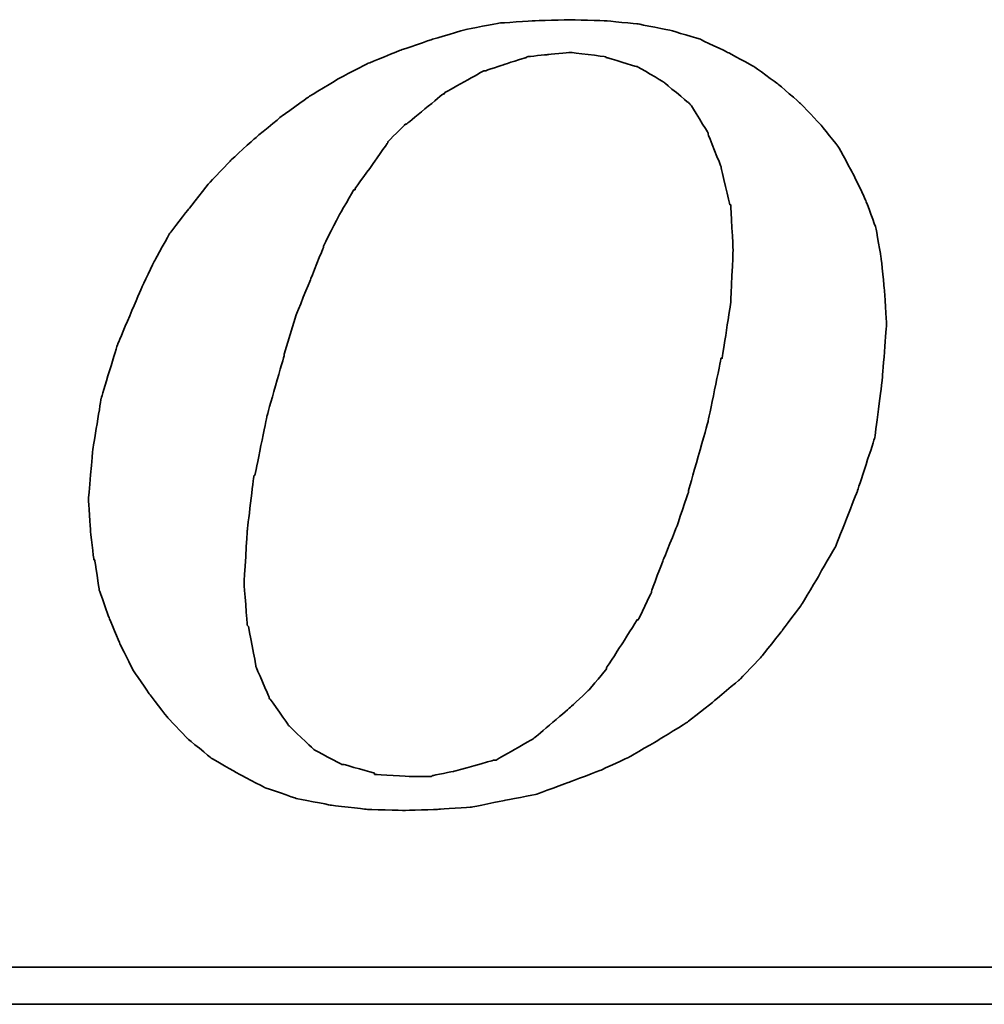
# Model space of a CAD drawing. Header units: millimetres. Extents: x 716 to 1311, y 158 to 389.
# Tile 36 of 56: x 1136 to 1147, y 216 to 227. Entities that reach past the tile are written whole.
import ezdxf

# ---------------------------------------------------------------- set-up
doc = ezdxf.new("R2010")
doc.units = ezdxf.units.MM
doc.header["$LTSCALE"] = 10
doc.layers.add('DIM', color=4, linetype='Continuous')
doc.layers.add('layer 1', color=7, linetype='Continuous')

# ---------------------------------------------------------------- blocks, each defined once
blk = doc.blocks.new('TBI MOTION logo(完整正式版)')
at = {"layer": 'layer 1', "color": 22, "lineweight": 35}
for points, knots in [([(-11.34375, -6.98375), (-11.34375, -6.98375), (-10.91375, -7.43875), (-10.91375, -7.43875), (-10.91375, -7.43875), (-10.91375, -7.43875), (-10.38625, -7.87125), (-10.38625, -7.87125), (-10.38625, -7.87125), (-10.38625, -7.87125), (-9.81125, -8.20375), (-9.81125, -8.20375), (-9.81125, -8.20375), (-9.81125, -8.20375), (-9.21125, -8.51875), (-9.21125, -8.51875), (-9.21125, -8.51875), (-9.21125, -8.51875), (-8.51625, -8.75875), (-8.51625, -8.75875), (-8.51625, -8.75875), (-8.51625, -8.75875), (-7.77125, -8.90375), (-7.77125, -8.90375), (-7.77125, -8.90375), (-7.77125, -8.90375), (-6.97875, -8.99875), (-6.97875, -8.99875), (-6.97875, -8.99875), (-6.97875, -8.99875), (-6.14125, -9.02375), (-6.14125, -9.02375), (-6.14125, -9.02375), (-6.14125, -9.02375), (-5.37125, -8.99875), (-5.37125, -8.99875), (-5.37125, -8.99875), (-5.37125, -8.99875), (-4.65375, -8.94875), (-4.65375, -8.94875), (-4.65375, -8.94875), (-4.65375, -8.94875), (-3.93375, -8.80625), (-3.93375, -8.80625), (-3.93375, -8.80625), (-3.93375, -8.80625), (-3.21375, -8.66375), (-3.21375, -8.66375), (-3.21375, -8.66375), (-3.21375, -8.66375), (-2.49375, -8.39875), (-2.49375, -8.39875), (-2.49375, -8.39875), (-2.49375, -8.39875), (-1.79875, -8.13375), (-1.79875, -8.13375), (-1.79875, -8.13375), (-1.79875, -8.13375), (-1.17375, -7.84375), (-1.17375, -7.84375), (-1.17375, -7.84375), (-1.17375, -7.84375), (-0.52375, -7.46375), (-0.52375, -7.46375), (-0.52375, -7.46375), (-0.52375, -7.46375), (0.10124, -7.07875), (0.10124, -7.07875), (0.10124, -7.07875), (0.10124, -7.07875), (0.67625, -6.62375), (0.67625, -6.62375), (0.67625, -6.62375), (0.67625, -6.62375), (1.24874, -6.14375), (1.24874, -6.14375), (1.24874, -6.14375), (1.24874, -6.14375), (1.72874, -5.64125), (1.72874, -5.64125), (1.72874, -5.64125), (1.72874, -5.64125), (2.18624, -5.06375), (2.18624, -5.06375), (2.18624, -5.06375), (2.18624, -5.06375), (2.61625, -4.48874), (2.61625, -4.48874), (2.61625, -4.48874), (2.61625, -4.48874), (3.00125, -3.83874), (3.00125, -3.83874), (3.00125, -3.83874), (3.00125, -3.83874), (3.36124, -3.21374), (3.36124, -3.21374), (3.36124, -3.21374), (3.36124, -3.21374), (3.84374, -1.99125), (3.84374, -1.99125), (3.84374, -1.99125), (3.84374, -1.99125), (4.22625, -0.81875), (4.22625, -0.81875), (4.22625, -0.81875), (4.22625, -0.81875), (4.39125, 0.45624), (4.39125, 0.45624), (4.39125, 0.45624), (4.39125, 0.45624), (4.48874, 1.70124), (4.48874, 1.70124), (4.48874, 1.70124), (4.48874, 1.70124), (4.43874, 2.44625), (4.43874, 2.44625), (4.43874, 2.44625), (4.43874, 2.44625), (4.36874, 3.14125), (4.36874, 3.14125), (4.36874, 3.14125), (4.36874, 3.14125), (4.25125, 3.81125), (4.25125, 3.81125), (4.25125, 3.81125), (4.25125, 3.81125), (4.03124, 4.41125), (4.03124, 4.41125), (4.03124, 4.41125), (4.03124, 4.41125), (3.74374, 5.01125), (3.74374, 5.01125), (3.74374, 5.01125), (3.74374, 5.01125), (3.43124, 5.58875), (3.43124, 5.58875), (3.43124, 5.58875), (3.43124, 5.58875), (3.02625, 6.09125), (3.02625, 6.09125), (3.02625, 6.09125), (3.02625, 6.09125), (2.59374, 6.54875), (2.59374, 6.54875), (2.59374, 6.54875), (2.59374, 6.54875), (2.09124, 6.98125), (2.09124, 6.98125), (2.09124, 6.98125), (2.09124, 6.98125), (1.56124, 7.36625), (1.56124, 7.36625), (1.56124, 7.36625), (1.56124, 7.36625), (0.98624, 7.67625), (0.98624, 7.67625), (0.98624, 7.67625), (0.98624, 7.67625), (0.38624, 7.96375), (0.38624, 7.96375), (0.38624, 7.96375), (0.38624, 7.96375), (-0.25875, 8.15625), (-0.25875, 8.15625), (-0.25875, 8.15625), (-0.25875, 8.15625), (-0.98125, 8.30125), (-0.98125, 8.30125), (-0.98125, 8.30125), (-0.98125, 8.30125), (-1.70124, 8.37125), (-1.70124, 8.37125), (-1.70124, 8.37125), (-1.70124, 8.37125), (-2.49375, 8.39624), (-2.49375, 8.39624), (-2.49375, 8.39624), (-2.49375, 8.39624), (-3.28625, 8.37125), (-3.28625, 8.37125), (-3.28625, 8.37125), (-3.28625, 8.37125), (-4.05125, 8.32125), (-4.05125, 8.32125), (-4.05125, 8.32125), (-4.05125, 8.32125), (-4.77375, 8.18125), (-4.77375, 8.18125), (-4.77375, 8.18125), (-4.77375, 8.18125), (-5.51625, 7.96375), (-5.51625, 7.96375), (-5.51625, 7.96375), (-5.51625, 7.96375), (-6.21125, 7.72625), (-6.21125, 7.72625), (-6.21125, 7.72625), (-6.21125, 7.72625), (-6.92875, 7.43625), (-6.92875, 7.43625), (-6.92875, 7.43625), (-6.92875, 7.43625), (-7.57875, 7.10125), (-7.57875, 7.10125), (-7.57875, 7.10125), (-7.57875, 7.10125), (-8.24875, 6.69125), (-8.24875, 6.69125), (-8.24875, 6.69125), (-8.24875, 6.69125), (-8.84875, 6.26125), (-8.84875, 6.26125), (-8.84875, 6.26125), (-8.84875, 6.26125), (-9.42625, 5.78125), (-9.42625, 5.78125), (-9.42625, 5.78125), (-9.42625, 5.78125), (-9.95375, 5.30125), (-9.95375, 5.30125), (-9.95375, 5.30125), (-9.95375, 5.30125), (-10.43375, 4.79624), (-10.43375, 4.79624), (-10.43375, 4.79624), (-10.43375, 4.79624), (-10.88875, 4.22125), (-10.88875, 4.22125), (-10.88875, 4.22125), (-10.88875, 4.22125), (-11.29875, 3.69375), (-11.29875, 3.69375), (-11.29875, 3.69375), (-11.29875, 3.69375), (-11.63375, 3.09125), (-11.63375, 3.09125), (-11.63375, 3.09125), (-11.63375, 3.09125), (-11.91875, 2.49625), (-11.91875, 2.49625), (-11.91875, 2.49625), (-11.91875, 2.49625), (-12.44875, 1.24625), (-12.44875, 1.24625), (-12.44875, 1.24625), (-12.44875, 1.24625), (-12.80875, 0.06874), (-12.80875, 0.06874), (-12.80875, 0.06874), (-12.80875, 0.06874), (-12.99875, -1.07875), (-12.99875, -1.07875), (-12.99875, -1.07875), (-12.99875, -1.07875), (-13.09375, -2.18375), (-13.09375, -2.18375), (-13.09375, -2.18375), (-13.09375, -2.18375), (-13.04875, -2.85375), (-13.04875, -2.85375), (-13.04875, -2.85375), (-13.04875, -2.85375), (-12.97375, -3.50375), (-12.97375, -3.50375), (-12.97375, -3.50375), (-12.97375, -3.50375), (-12.95375, -3.50375), (-12.95375, -3.50375), (-12.95375, -3.50375), (-12.95375, -3.50375), (-12.85375, -4.17375), (-12.85375, -4.17375), (-12.85375, -4.17375), (-12.85375, -4.17375), (-12.63875, -4.77624), (-12.63875, -4.77624), (-12.63875, -4.77624), (-12.63875, -4.77624), (-12.39875, -5.35125), (-12.39875, -5.35125), (-12.39875, -5.35125), (-12.39875, -5.35125), (-12.11375, -5.92875), (-12.11375, -5.92875), (-12.11375, -5.92875), (-12.11375, -5.92875), (-11.75375, -6.45375), (-11.75375, -6.45375), (-11.75375, -6.45375), (-11.75375, -6.45375), (-11.34375, -6.98375), (-11.34375, -6.98375)], [0, 0, 0, 0, 0.01369863, 0.01369863, 0.01369863, 0.01369864, 0.02739726, 0.02739726, 0.02739726, 0.02739727, 0.04109589, 0.04109589, 0.04109589, 0.0410959, 0.05479452, 0.05479452, 0.05479452, 0.05479453, 0.06849315, 0.06849315, 0.06849315, 0.06849316, 0.08219178, 0.08219178, 0.08219178, 0.08219179, 0.09589041, 0.09589041, 0.09589041, 0.09589042, 0.10958904, 0.10958904, 0.10958904, 0.10958905, 0.12328767, 0.12328767, 0.12328767, 0.12328768, 0.1369863, 0.1369863, 0.1369863, 0.13698631, 0.15068493, 0.15068493, 0.15068493, 0.15068494, 0.16438356, 0.16438356, 0.16438356, 0.16438357, 0.17808219, 0.17808219, 0.17808219, 0.1780822, 0.19178082, 0.19178082, 0.19178082, 0.19178083, 0.20547945, 0.20547945, 0.20547945, 0.20547946, 0.21917808, 0.21917808, 0.21917808, 0.21917809, 0.23287671, 0.23287671, 0.23287671, 0.23287672, 0.24657534, 0.24657534, 0.24657534, 0.24657535, 0.26027397, 0.26027397, 0.26027397, 0.26027398, 0.2739726, 0.2739726, 0.2739726, 0.27397261, 0.28767123, 0.28767123, 0.28767123, 0.28767124, 0.30136986, 0.30136986, 0.30136986, 0.30136987, 0.31506849, 0.31506849, 0.31506849, 0.3150685, 0.32876712, 0.32876712, 0.32876712, 0.32876713, 0.34246575, 0.34246575, 0.34246575, 0.34246576, 0.35616438, 0.35616438, 0.35616438, 0.35616439, 0.36986301, 0.36986301, 0.36986301, 0.36986302, 0.38356164, 0.38356164, 0.38356164, 0.38356165, 0.39726027, 0.39726027, 0.39726027, 0.39726028, 0.4109589, 0.4109589, 0.4109589, 0.41095891, 0.42465753, 0.42465753, 0.42465753, 0.42465754, 0.43835616, 0.43835616, 0.43835616, 0.43835617, 0.45205479, 0.45205479, 0.45205479, 0.4520548, 0.46575342, 0.46575342, 0.46575342, 0.46575343, 0.47945205, 0.47945205, 0.47945205, 0.47945206, 0.49315068, 0.49315068, 0.49315068, 0.49315069, 0.50684932, 0.50684932, 0.50684932, 0.50684933, 0.52054795, 0.52054795, 0.52054795, 0.52054796, 0.53424658, 0.53424658, 0.53424658, 0.53424659, 0.54794521, 0.54794521, 0.54794521, 0.54794522, 0.56164384, 0.56164384, 0.56164384, 0.56164385, 0.57534247, 0.57534247, 0.57534247, 0.57534248, 0.5890411, 0.5890411, 0.5890411, 0.58904111, 0.60273973, 0.60273973, 0.60273973, 0.60273974, 0.61643836, 0.61643836, 0.61643836, 0.61643837, 0.63013699, 0.63013699, 0.63013699, 0.630137, 0.64383562, 0.64383562, 0.64383562, 0.64383563, 0.65753425, 0.65753425, 0.65753425, 0.65753426, 0.67123288, 0.67123288, 0.67123288, 0.67123289, 0.68493151, 0.68493151, 0.68493151, 0.68493152, 0.69863014, 0.69863014, 0.69863014, 0.69863015, 0.71232877, 0.71232877, 0.71232877, 0.71232878, 0.7260274, 0.7260274, 0.7260274, 0.72602741, 0.73972603, 0.73972603, 0.73972603, 0.73972604, 0.75342466, 0.75342466, 0.75342466, 0.75342467, 0.76712329, 0.76712329, 0.76712329, 0.7671233, 0.78082192, 0.78082192, 0.78082192, 0.78082193, 0.79452055, 0.79452055, 0.79452055, 0.79452056, 0.80821918, 0.80821918, 0.80821918, 0.80821919, 0.82191781, 0.82191781, 0.82191781, 0.82191782, 0.83561644, 0.83561644, 0.83561644, 0.83561645, 0.84931507, 0.84931507, 0.84931507, 0.84931508, 0.8630137, 0.8630137, 0.8630137, 0.86301371, 0.87671233, 0.87671233, 0.87671233, 0.87671234, 0.89041096, 0.89041096, 0.89041096, 0.89041097, 0.90410959, 0.90410959, 0.90410959, 0.9041096, 0.91780822, 0.91780822, 0.91780822, 0.91780823, 0.93150685, 0.93150685, 0.93150685, 0.93150686, 0.94520548, 0.94520548, 0.94520548, 0.94520549, 0.95890411, 0.95890411, 0.95890411, 0.95890412, 0.97260274, 0.97260274, 0.97260274, 0.97260275, 0.98630137, 0.98630137, 0.98630137, 0.98630138, 1, 1, 1, 1]), ([(-8.77875, 1.03124), (-8.77875, 1.03124), (-8.51625, 1.89625), (-8.51625, 1.89625), (-8.51625, 1.89625), (-8.51625, 1.89625), (-8.20375, 2.66375), (-8.20375, 2.66375), (-8.20375, 2.66375), (-8.20375, 2.66375), (-7.91625, 3.38125), (-7.91625, 3.38125), (-7.91625, 3.38125), (-7.91625, 3.38125), (-7.91625, 3.40624), (-7.91625, 3.40624), (-7.91625, 3.40624), (-7.91625, 3.40624), (-7.57875, 4.07624), (-7.57875, 4.07624), (-7.57875, 4.07624), (-7.57875, 4.07624), (-7.24375, 4.65125), (-7.24375, 4.65125), (-7.24375, 4.65125), (-7.24375, 4.65125), (-7.21875, 4.65125), (-7.21875, 4.65125), (-7.21875, 4.65125), (-7.21875, 4.65125), (-7.21875, 4.67624), (-7.21875, 4.67624), (-7.21875, 4.67624), (-7.21875, 4.67624), (-6.83625, 5.20375), (-6.83625, 5.20375), (-6.83625, 5.20375), (-6.83625, 5.20375), (-6.49875, 5.68625), (-6.49875, 5.68625), (-6.49875, 5.68625), (-6.49875, 5.68625), (-6.49875, 5.70625), (-6.49875, 5.70625), (-6.49875, 5.70625), (-6.49875, 5.70625), (-6.11625, 6.09125), (-6.11625, 6.09125), (-6.11625, 6.09125), (-6.11625, 6.09125), (-6.09125, 6.09125), (-6.09125, 6.09125), (-6.09125, 6.09125), (-6.09125, 6.09125), (-5.27375, 6.76625), (-5.27375, 6.76625), (-5.27375, 6.76625), (-5.27375, 6.76625), (-5.24875, 6.76625), (-5.24875, 6.76625), (-5.24875, 6.76625), (-5.24875, 6.76625), (-5.24875, 6.78625), (-5.24875, 6.78625), (-5.24875, 6.78625), (-5.24875, 6.78625), (-4.38875, 7.26624), (-4.38875, 7.26624), (-4.38875, 7.26624), (-4.38875, 7.26624), (-4.36125, 7.26624), (-4.36125, 7.26624), (-4.36125, 7.26624), (-4.36125, 7.26624), (-3.93375, 7.41125), (-3.93375, 7.41125), (-3.93375, 7.41125), (-3.93375, 7.41125), (-3.47375, 7.55625), (-3.47375, 7.55625), (-3.47375, 7.55625), (-3.47375, 7.55625), (-3.45375, 7.55625), (-3.45375, 7.55625), (-3.45375, 7.55625), (-3.45375, 7.55625), (-3.42875, 7.58124), (-3.42875, 7.58124), (-3.42875, 7.58124), (-3.42875, 7.58124), (-2.97375, 7.62625), (-2.97375, 7.62625), (-2.97375, 7.62625), (-2.97375, 7.62625), (-2.49375, 7.67625), (-2.49375, 7.67625), (-2.49375, 7.67625), (-2.49375, 7.67625), (-2.46875, 7.67625), (-2.46875, 7.67625), (-2.46875, 7.67625), (-2.46875, 7.67625), (-1.70124, 7.58124), (-1.70124, 7.58124), (-1.70124, 7.58124), (-1.70124, 7.58124), (-1.67875, 7.55625), (-1.67875, 7.55625), (-1.67875, 7.55625), (-1.67875, 7.55625), (-1.65375, 7.55625), (-1.65375, 7.55625), (-1.65375, 7.55625), (-1.65375, 7.55625), (-1.03125, 7.36625), (-1.03125, 7.36625), (-1.03125, 7.36625), (-1.03125, 7.36625), (-1.00625, 7.36625), (-1.00625, 7.36625), (-1.00625, 7.36625), (-1.00625, 7.36625), (-0.43124, 7.02624), (-0.43124, 7.02624), (-0.43124, 7.02624), (-0.43124, 7.02624), (-0.40625, 7.00624), (-0.40625, 7.00624), (-0.40625, 7.00624), (-0.40625, 7.00624), (0.12124, 6.57124), (0.12124, 6.57124), (0.12124, 6.57124), (0.12124, 6.57124), (0.14624, 6.54875), (0.14624, 6.54875), (0.14624, 6.54875), (0.14624, 6.54875), (0.17124, 6.52375), (0.17124, 6.52375), (0.17124, 6.52375), (0.17124, 6.52375), (0.55625, 5.89875), (0.55625, 5.89875), (0.55625, 5.89875), (0.55625, 5.89875), (0.55625, 5.87625), (0.55625, 5.87625), (0.55625, 5.87625), (0.55625, 5.87625), (0.84124, 5.15625), (0.84124, 5.15625), (0.84124, 5.15625), (0.84124, 5.15625), (0.84124, 5.13125), (0.84124, 5.13125), (0.84124, 5.13125), (0.84124, 5.13125), (1.03624, 4.31875), (1.03624, 4.31875), (1.03624, 4.31875), (1.03624, 4.31875), (1.05624, 4.31875), (1.05624, 4.31875), (1.05624, 4.31875), (1.05624, 4.31875), (1.05624, 4.29125), (1.05624, 4.29125), (1.05624, 4.29125), (1.05624, 4.29125), (1.10625, 3.33125), (1.10625, 3.33125), (1.10625, 3.33125), (1.10625, 3.33125), (1.10625, 3.30875), (1.10625, 3.30875), (1.10625, 3.30875), (1.10625, 3.30875), (1.05624, 2.20624), (1.05624, 2.20624), (1.05624, 2.20624), (1.05624, 2.20624), (1.05624, 2.18124), (1.05624, 2.18124), (1.05624, 2.18124), (1.05624, 2.18124), (0.86624, 0.93624), (0.86624, 0.93624), (0.86624, 0.93624), (0.86624, 0.93624), (0.84124, 0.93624), (0.84124, 0.93624), (0.84124, 0.93624), (0.84124, 0.93624), (0.55625, -0.45874), (0.55625, -0.45874), (0.55625, -0.45874), (0.55625, -0.45874), (0.12124, -1.99125), (0.12124, -1.99125), (0.12124, -1.99125), (0.12124, -1.99125), (0.12124, -2.01874), (0.12124, -2.01874), (0.12124, -2.01874), (0.12124, -2.01874), (-0.13874, -2.78375), (-0.13874, -2.78375), (-0.13874, -2.78375), (-0.13874, -2.78375), (-0.43124, -3.50375), (-0.43124, -3.50375), (-0.43124, -3.50375), (-0.43124, -3.50375), (-0.69375, -4.19875), (-0.69375, -4.19875), (-0.69375, -4.19875), (-0.69375, -4.19875), (-0.69375, -4.22375), (-0.69375, -4.22375), (-0.69375, -4.22375), (-0.69375, -4.22375), (-0.98125, -4.82374), (-0.98125, -4.82374), (-0.98125, -4.82374), (-0.98125, -4.82374), (-1.00625, -4.82374), (-1.00625, -4.82374), (-1.00625, -4.82374), (-1.00625, -4.82374), (-1.33875, -5.35125), (-1.33875, -5.35125), (-1.33875, -5.35125), (-1.33875, -5.35125), (-1.67875, -5.87875), (-1.67875, -5.87875), (-1.67875, -5.87875), (-1.67875, -5.87875), (-1.67875, -5.90375), (-1.67875, -5.90375), (-1.67875, -5.90375), (-1.67875, -5.90375), (-2.05875, -6.35875), (-2.05875, -6.35875), (-2.05875, -6.35875), (-2.05875, -6.35875), (-2.08375, -6.38375), (-2.08375, -6.38375), (-2.08375, -6.38375), (-2.08375, -6.38375), (-2.46875, -6.74375), (-2.46875, -6.74375), (-2.46875, -6.74375), (-2.46875, -6.74375), (-3.25875, -7.41625), (-3.25875, -7.41625), (-3.25875, -7.41625), (-3.25875, -7.41625), (-3.28625, -7.43875), (-3.28625, -7.43875), (-3.28625, -7.43875), (-3.28625, -7.43875), (-4.12375, -7.91875), (-4.12375, -7.91875), (-4.12375, -7.91875), (-4.12375, -7.91875), (-4.14875, -7.91875), (-4.14875, -7.91875), (-4.14875, -7.91875), (-4.14875, -7.91875), (-4.17125, -7.91875), (-4.17125, -7.91875), (-4.17125, -7.91875), (-4.17125, -7.91875), (-5.03375, -8.15875), (-5.03375, -8.15875), (-5.03375, -8.15875), (-5.03375, -8.15875), (-5.51625, -8.25625), (-5.51625, -8.25625), (-5.51625, -8.25625), (-5.51625, -8.25625), (-5.54125, -8.27875), (-5.54125, -8.27875), (-5.54125, -8.27875), (-5.54125, -8.27875), (-5.56375, -8.27875), (-5.56375, -8.27875), (-5.56375, -8.27875), (-5.56375, -8.27875), (-5.99625, -8.27875), (-5.99625, -8.27875), (-5.99625, -8.27875), (-5.99625, -8.27875), (-6.76375, -8.23125), (-6.76375, -8.23125), (-6.76375, -8.23125), (-6.76375, -8.23125), (-6.78875, -8.23125), (-6.78875, -8.23125), (-6.78875, -8.23125), (-6.78875, -8.23125), (-6.78875, -8.20375), (-6.78875, -8.20375), (-6.78875, -8.20375), (-6.78875, -8.20375), (-7.45875, -8.01375), (-7.45875, -8.01375), (-7.45875, -8.01375), (-7.45875, -8.01375), (-7.48375, -8.01375), (-7.48375, -8.01375), (-7.48375, -8.01375), (-7.48375, -8.01375), (-7.50875, -8.01375), (-7.50875, -8.01375), (-7.50875, -8.01375), (-7.50875, -8.01375), (-8.13125, -7.67875), (-8.13125, -7.67875), (-8.13125, -7.67875), (-8.13125, -7.67875), (-8.15625, -7.65375), (-8.15625, -7.65375), (-8.15625, -7.65375), (-8.15625, -7.65375), (-8.65875, -7.17375), (-8.65875, -7.17375), (-8.65875, -7.17375), (-8.65875, -7.17375), (-8.68375, -7.14875), (-8.68375, -7.14875), (-8.68375, -7.14875), (-8.68375, -7.14875), (-9.08875, -6.57375), (-9.08875, -6.57375), (-9.08875, -6.57375), (-9.08875, -6.57375), (-9.11375, -6.54875), (-9.11375, -6.54875), (-9.11375, -6.54875), (-9.11375, -6.54875), (-9.11375, -6.52875), (-9.11375, -6.52875), (-9.11375, -6.52875), (-9.11375, -6.52875), (-9.40375, -5.85375), (-9.40375, -5.85375), (-9.40375, -5.85375), (-9.40375, -5.85375), (-9.40375, -5.82875), (-9.40375, -5.82875), (-9.40375, -5.82875), (-9.40375, -5.82875), (-9.56875, -4.96875), (-9.56875, -4.96875), (-9.56875, -4.96875), (-9.56875, -4.96875), (-9.59375, -4.94375), (-9.59375, -4.94375), (-9.59375, -4.94375), (-9.59375, -4.94375), (-9.66375, -4.03375), (-9.66375, -4.03375), (-9.66375, -4.03375), (-9.66375, -4.03375), (-9.66375, -4.00875), (-9.66375, -4.00875), (-9.66375, -4.00875), (-9.66375, -4.00875), (-9.59375, -2.85375), (-9.59375, -2.85375), (-9.59375, -2.85375), (-9.59375, -2.85375), (-9.45125, -1.65875), (-9.45125, -1.65875), (-9.45125, -1.65875), (-9.45125, -1.65875), (-9.42625, -1.63375), (-9.42625, -1.63375), (-9.42625, -1.63375), (-9.42625, -1.63375), (-9.16125, -0.33875), (-9.16125, -0.33875), (-9.16125, -0.33875), (-9.16125, -0.33875), (-8.77875, 1.00624), (-8.77875, 1.00624), (-8.77875, 1.00624), (-8.77875, 1.00624), (-8.77875, 1.03124), (-8.77875, 1.03124)], [0, 0, 0, 0, 0.01020408, 0.01020408, 0.01020408, 0.01020409, 0.02040816, 0.02040816, 0.02040816, 0.02040817, 0.03061224, 0.03061224, 0.03061224, 0.03061225, 0.04081633, 0.04081633, 0.04081633, 0.04081634, 0.05102041, 0.05102041, 0.05102041, 0.05102042, 0.06122449, 0.06122449, 0.06122449, 0.0612245, 0.07142857, 0.07142857, 0.07142857, 0.07142858, 0.08163265, 0.08163265, 0.08163265, 0.08163266, 0.09183673, 0.09183673, 0.09183673, 0.09183674, 0.10204082, 0.10204082, 0.10204082, 0.10204083, 0.1122449, 0.1122449, 0.1122449, 0.11224491, 0.12244898, 0.12244898, 0.12244898, 0.12244899, 0.13265306, 0.13265306, 0.13265306, 0.13265307, 0.14285714, 0.14285714, 0.14285714, 0.14285715, 0.15306122, 0.15306122, 0.15306122, 0.15306123, 0.16326531, 0.16326531, 0.16326531, 0.16326532, 0.17346939, 0.17346939, 0.17346939, 0.1734694, 0.18367347, 0.18367347, 0.18367347, 0.18367348, 0.19387755, 0.19387755, 0.19387755, 0.19387756, 0.20408163, 0.20408163, 0.20408163, 0.20408164, 0.21428571, 0.21428571, 0.21428571, 0.21428572, 0.2244898, 0.2244898, 0.2244898, 0.22448981, 0.23469388, 0.23469388, 0.23469388, 0.23469389, 0.24489796, 0.24489796, 0.24489796, 0.24489797, 0.25510204, 0.25510204, 0.25510204, 0.25510205, 0.26530612, 0.26530612, 0.26530612, 0.26530613, 0.2755102, 0.2755102, 0.2755102, 0.27551021, 0.28571429, 0.28571429, 0.28571429, 0.2857143, 0.29591837, 0.29591837, 0.29591837, 0.29591838, 0.30612245, 0.30612245, 0.30612245, 0.30612246, 0.31632653, 0.31632653, 0.31632653, 0.31632654, 0.32653061, 0.32653061, 0.32653061, 0.32653062, 0.33673469, 0.33673469, 0.33673469, 0.3367347, 0.34693878, 0.34693878, 0.34693878, 0.34693879, 0.35714286, 0.35714286, 0.35714286, 0.35714287, 0.36734694, 0.36734694, 0.36734694, 0.36734695, 0.37755102, 0.37755102, 0.37755102, 0.37755103, 0.3877551, 0.3877551, 0.3877551, 0.38775511, 0.39795918, 0.39795918, 0.39795918, 0.39795919, 0.40816327, 0.40816327, 0.40816327, 0.40816328, 0.41836735, 0.41836735, 0.41836735, 0.41836736, 0.42857143, 0.42857143, 0.42857143, 0.42857144, 0.43877551, 0.43877551, 0.43877551, 0.43877552, 0.44897959, 0.44897959, 0.44897959, 0.4489796, 0.45918367, 0.45918367, 0.45918367, 0.45918368, 0.46938776, 0.46938776, 0.46938776, 0.46938777, 0.47959184, 0.47959184, 0.47959184, 0.47959185, 0.48979592, 0.48979592, 0.48979592, 0.48979593, 0.5, 0.5, 0.5, 0.50000001, 0.51020408, 0.51020408, 0.51020408, 0.51020409, 0.52040816, 0.52040816, 0.52040816, 0.52040817, 0.53061224, 0.53061224, 0.53061224, 0.53061225, 0.54081633, 0.54081633, 0.54081633, 0.54081634, 0.55102041, 0.55102041, 0.55102041, 0.55102042, 0.56122449, 0.56122449, 0.56122449, 0.5612245, 0.57142857, 0.57142857, 0.57142857, 0.57142858, 0.58163265, 0.58163265, 0.58163265, 0.58163266, 0.59183673, 0.59183673, 0.59183673, 0.59183674, 0.60204082, 0.60204082, 0.60204082, 0.60204083, 0.6122449, 0.6122449, 0.6122449, 0.61224491, 0.62244898, 0.62244898, 0.62244898, 0.62244899, 0.63265306, 0.63265306, 0.63265306, 0.63265307, 0.64285714, 0.64285714, 0.64285714, 0.64285715, 0.65306122, 0.65306122, 0.65306122, 0.65306123, 0.66326531, 0.66326531, 0.66326531, 0.66326532, 0.67346939, 0.67346939, 0.67346939, 0.6734694, 0.68367347, 0.68367347, 0.68367347, 0.68367348, 0.69387755, 0.69387755, 0.69387755, 0.69387756, 0.70408163, 0.70408163, 0.70408163, 0.70408164, 0.71428571, 0.71428571, 0.71428571, 0.71428572, 0.7244898, 0.7244898, 0.7244898, 0.72448981, 0.73469388, 0.73469388, 0.73469388, 0.73469389, 0.74489796, 0.74489796, 0.74489796, 0.74489797, 0.75510204, 0.75510204, 0.75510204, 0.75510205, 0.76530612, 0.76530612, 0.76530612, 0.76530613, 0.7755102, 0.7755102, 0.7755102, 0.77551021, 0.78571429, 0.78571429, 0.78571429, 0.7857143, 0.79591837, 0.79591837, 0.79591837, 0.79591838, 0.80612245, 0.80612245, 0.80612245, 0.80612246, 0.81632653, 0.81632653, 0.81632653, 0.81632654, 0.82653061, 0.82653061, 0.82653061, 0.82653062, 0.83673469, 0.83673469, 0.83673469, 0.8367347, 0.84693878, 0.84693878, 0.84693878, 0.84693879, 0.85714286, 0.85714286, 0.85714286, 0.85714287, 0.86734694, 0.86734694, 0.86734694, 0.86734695, 0.87755102, 0.87755102, 0.87755102, 0.87755103, 0.8877551, 0.8877551, 0.8877551, 0.88775511, 0.89795918, 0.89795918, 0.89795918, 0.89795919, 0.90816327, 0.90816327, 0.90816327, 0.90816328, 0.91836735, 0.91836735, 0.91836735, 0.91836736, 0.92857143, 0.92857143, 0.92857143, 0.92857144, 0.93877551, 0.93877551, 0.93877551, 0.93877552, 0.94897959, 0.94897959, 0.94897959, 0.9489796, 0.95918367, 0.95918367, 0.95918367, 0.95918368, 0.96938776, 0.96938776, 0.96938776, 0.96938777, 0.97959184, 0.97959184, 0.97959184, 0.97959185, 0.98979592, 0.98979592, 0.98979592, 0.98979593, 1, 1, 1, 1]), ([(75.90875, -9.47875), (75.90875, -9.47875), (75.90875, -12.28625), (75.90875, -12.28625), (75.90875, -12.28625), (75.90875, -12.28625), (75.90875, -12.47875), (75.90875, -12.47875), (75.90875, -12.47875), (75.90875, -12.47875), (75.71625, -12.47875), (75.71625, -12.47875), (75.71625, -12.47875), (75.71625, -12.47875), (-88.32875, -12.47875), (-88.32875, -12.47875), (-88.32875, -12.47875), (-88.32875, -12.47875), (-88.32875, -13.29375), (-88.32875, -13.29375), (-88.32875, -13.29375), (-88.32875, -13.29375), (82.89125, -13.29375), (82.89125, -13.29375), (82.89125, -13.29375), (82.89125, -13.29375), (75.90875, -9.47875), (75.90875, -9.47875)], [0, 0, 0, 0, 0.14285714, 0.14285714, 0.14285714, 0.14285715, 0.28571429, 0.28571429, 0.28571429, 0.2857143, 0.42857143, 0.42857143, 0.42857143, 0.42857144, 0.57142857, 0.57142857, 0.57142857, 0.57142858, 0.71428571, 0.71428571, 0.71428571, 0.71428572, 0.85714286, 0.85714286, 0.85714286, 0.85714287, 1, 1, 1, 1])]:
    blk.add_open_spline(points, degree=3, knots=knots, dxfattribs=at)

msp = doc.modelspace()

# ---------------------------------------------------------------- block references
at = {"layer": 'DIM', "color": 7, "xscale": 0.512275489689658, "yscale": 0.512275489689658, "zscale": 0.512275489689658}
msp.add_blockref('TBI MOTION logo(完整正式版)', (1143.818, 223.152), dxfattribs=at)

doc.saveas('drawing.dxf')
